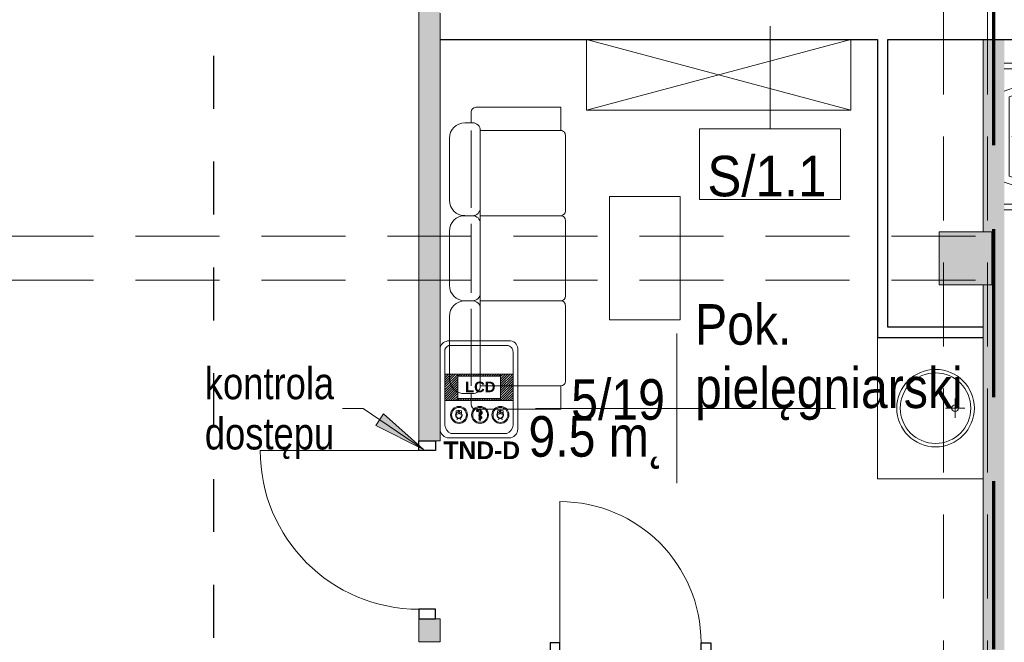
# Model space of a CAD drawing. Header units: centimetres. Extents: x -1316 to 21770, y -8842 to 3590.
# Tile 91 of 125: x -549 to 9, y 2111 to 2464. Entities that reach past the tile are written whole.
import ezdxf

# ---------------------------------------------------------------- set-up
doc = ezdxf.new("R2010")
doc.units = ezdxf.units.CM
for name, pattern in [('Dash', [60, 30, -30]), ('Długa kreska', [142.875, 95.25, -47.625]), ('Ukryte', [71.438, 47.625, -23.813])]:
    doc.linetypes.add(name, pattern=pattern)
for name, color, linetype, lineweight in [('A-AREA-IDEN', 2, 'Continuous', 13), ('A-DETL', 90, 'Continuous', 9), ('A-DETL-GENF', 92, 'Continuous', 9), ('A-DETL-HDLN', 90, 'Ukryte', 9), ('A-DETL-MEDM', 33, 'Continuous', 13), ('A-DOOR', 31, 'Continuous', 13), ('A-WALL', 113, 'Continuous', 13), ('A-WALL-IDEN', 211, 'Continuous', 13), ('A-WALL-PATT', 111, 'Continuous', 13), ('G-ANNO-TEXT', 231, 'Continuous', 13), ('I-FURN', 30, 'Continuous', 9), ('P-SANR-FIXT', 6, 'Continuous', 9), ('PRZYW_Elementy_inst_przyw', 7, 'Continuous', 9), ('Q-SPCQ', 91, 'Continuous', 9), ('S-COLS', 52, 'Continuous', 13)]:
    doc.layers.add(name, color=color, linetype=linetype, lineweight=lineweight)
doc.styles.add('adam', font='arialbd.ttf')
doc.styles.add('Arial Narrow_6', font='ARIALN.TTF', dxfattribs={"height": 18})
doc.styles.add('Arial_11', font='arial.ttf', dxfattribs={"width": 0.85, "height": 23})
doc.styles.add('Arial_12', font='arial.ttf', dxfattribs={"width": 0.9, "height": 23})

# ---------------------------------------------------------------- blocks, each defined once
blk = doc.blocks.new('M_Concrete-Square-Column - 300 x 300mm-1794508-5_piętro III __10_50 m_ - stan projektowany')
at = {"layer": 'S-COLS', "lineweight": 9}
blk.add_hatch(color=254, dxfattribs=at).paths.add_polyline_path([(15, -15), (15, 15), (-15, 15), (-15, -15)], flags=0)
for p, q in [((15, 15), (-15, 15)), ((-15, 15), (-15, -15)), ((15, -15), (15, 15)), ((-15, -15), (15, -15))]:
    blk.add_line(p, q, dxfattribs=at)
blk = doc.blocks.new('Blat - Blat-1344448-5_piętro III __10_50 m_ - stan projektowany')
at = {"layer": 'I-FURN'}
for p, q in [((80, 0), (80, 60)), ((0, 0), (80, 0))]:
    blk.add_line(p, q, dxfattribs=at)
blk = doc.blocks.new('Blat - Blat-1245948-5_piętro III __10_50 m_ - stan projektowany')
at = {"layer": 'I-FURN'}
for p, q in [((0, 40), (0, 0)), ((70, 40), (0, 40)), ((70, 0), (70, 40)), ((0, 0), (70, 0))]:
    blk.add_line(p, q, dxfattribs=at)
blk = doc.blocks.new('DRZWI 1S - automatyczna etykieta - Drzwi 80 _łazienkowe_-2364317-5_piętro III __10_50 m_ - stan projektowany')
at = {"layer": 'A-DETL-GENF'}
for p, q in [((-45.5, 2), (-40, 2)), ((-45.5, -7.5), (-45.5, 2)), ((-40, 2), (-40, -7.5)), ((40, 2), (45.5, 2)), ((40, -7.5), (40, 2)), ((45.5, 2), (45.5, -7.5)), ((-40, -7.5), (-45.5, -7.5)), ((45.5, -7.5), (40, -7.5))]:
    blk.add_line(p, q, dxfattribs=at)
at = {"layer": 'A-DETL-MEDM', "lineweight": 25}
for p, q in [((-45.5, -7.5), (-45.5, 2)), ((-45.5, 2), (-40, 2)), ((-40, 2), (-40, -7.5)), ((40, 2), (40, -7.5)), ((45.5, 2), (40, 2)), ((45.5, -7.5), (45.5, 2)), ((-40, -7.5), (-45.5, -7.5)), ((40, -7.5), (45.5, -7.5))]:
    blk.add_line(p, q, dxfattribs=at)
at = {"layer": 'A-DOOR'}
blk.add_line((40, -7.5), (40, -87.5), dxfattribs=at)
blk.add_arc((40, -7.5), 80, 180, 270, dxfattribs=at)
blk = doc.blocks.new('umywalka okrągła d _44cm stal nierdzewna - Type 1-2178342-5_piętro III __10_50 m_ - stan projektowany')
at = {"layer": 'P-SANR-FIXT'}
for p, q in [((12.5, 16.43), (12.5, 27.43)), ((7, 21.93), (18, 21.93))]:
    blk.add_line(p, q, dxfattribs=at)
for centre, radius in [((12.5, 33), 22), ((12.5, 33), 20), ((12.5, 21.93), 1.9)]:
    blk.add_circle(centre, radius, dxfattribs=at)
blk = doc.blocks.new('umywalka dla N_65x56 koło - Type 1-1264895-5_piętro III __10_50 m_ - stan projektowany')
at = {"layer": 'P-SANR-FIXT'}
for p, q in [((-29.1, 64.4), (-29.1, 6)), ((-25.9, 64.4), (-25.9, 6)), ((-11.49, 61.58), (-14.43, 59.97)), ((-7.9, 62.01), (-11.49, 61.58)), ((-3.96, 61.28), (-7.9, 62.01)), ((32.9, 62.01), (28.96, 61.28)), ((36.49, 61.58), (32.9, 62.01)), ((39.43, 59.97), (36.49, 61.58)), ((50.9, 64.4), (50.9, 6)), ((54.1, 6), (54.1, 64.4)), ((-16.38, 57.12), (-18.22, 51.51)), ((-14.43, 59.97), (-16.38, 57.12)), ((-8.14, 58.51), (-3.44, 57.63)), ((-1.14, 60.72), (-3.96, 61.28)), ((-3.44, 57.63), (1.64, 57.08)), ((3.08, 60.29), (-1.14, 60.72)), ((6.84, 56.17), (1.52, 55.04)), ((1.64, 57.08), (6.99, 56.74)), ((7.9, 60.04), (3.08, 60.29)), ((12.52, 56.56), (6.84, 56.17)), ((6.99, 56.74), (12.48, 56.52)), ((12.5, 60.01), (7.9, 60.04)), ((12.48, 56.52), (17.98, 56.74)), ((17.1, 60.04), (12.5, 60.01)), ((18.18, 56.17), (12.52, 56.56)), ((21.92, 60.29), (17.1, 60.04)), ((17.98, 56.74), (23.33, 57.08)), ((23.49, 55.04), (18.18, 56.17)), ((26.14, 60.72), (21.92, 60.29)), ((23.33, 57.08), (28.41, 57.63)), ((28.96, 61.28), (26.14, 60.72)), ((28.41, 57.63), (33.11, 58.51)), ((41.38, 57.12), (39.43, 59.97)), ((43.22, 51.51), (41.38, 57.12)), ((-18.22, 51.51), (-19.42, 45.69)), ((-13.17, 55.28), (-15.64, 44.98)), ((-7.59, 50.79), (-11.11, 47.81)), ((-3.33, 53.22), (-7.59, 50.79)), ((1.52, 55.04), (-3.33, 53.22)), ((28.31, 53.22), (23.49, 55.04)), ((32.54, 50.79), (28.31, 53.22)), ((36.03, 47.81), (32.54, 50.79)), ((40.64, 44.98), (38.17, 55.28)), ((44.42, 45.69), (43.22, 51.51)), ((-19.42, 45.69), (-19.97, 39.64)), ((-15.64, 44.98), (-15.95, 33.74)), ((-11.11, 47.81), (-13.79, 44.33)), ((38.68, 44.33), (36.03, 47.81)), ((40.95, 33.74), (40.64, 44.98)), ((44.97, 39.64), (44.42, 45.69)), ((-19.97, 39.64), (-19.89, 33.38)), ((-15.49, 40.42), (-16.08, 36.14)), ((-13.79, 44.33), (-15.49, 40.42)), ((40.36, 40.42), (38.68, 44.33)), ((40.95, 36.14), (40.36, 40.42)), ((44.89, 33.38), (44.97, 39.64)), ((-16.08, 36.14), (-15.49, 31.83)), ((-15.95, 33.74), (-14.09, 21.65)), ((39.09, 21.65), (40.95, 33.74)), ((40.36, 31.83), (40.95, 36.14)), ((-19.89, 33.38), (-19.18, 26.89)), ((-15.49, 31.83), (-13.8, 28.22)), ((-13.8, 28.22), (-11.14, 25.26)), ((9.85, 27.66), (11.04, 28.47)), ((11.04, 28.47), (12.5, 28.76)), ((12.5, 30.26), (12.5, 19.76)), ((12.5, 28.76), (13.96, 28.47)), ((13.96, 28.47), (15.15, 27.66)), ((36.01, 25.26), (38.67, 28.22)), ((38.67, 28.22), (40.36, 31.83)), ((44.18, 26.89), (44.89, 33.38)), ((-19.18, 26.89), (-17.85, 20.17)), ((-7.38, 21.71), (-11.89, 24.74)), ((-11.14, 25.26), (-7.63, 22.92)), ((-7.63, 22.92), (-3.39, 21.17)), ((7.16, 25.01), (17.84, 25.01)), ((8.75, 25.01), (9.04, 26.47)), ((9.04, 23.56), (8.75, 25.01)), ((9.04, 26.47), (9.85, 27.66)), ((9.85, 22.36), (9.04, 23.56)), ((11.04, 21.56), (9.85, 22.36)), ((10.2, 25.01), (10.38, 25.91)), ((10.38, 24.12), (10.2, 25.01)), ((10.38, 25.91), (10.87, 26.64)), ((10.87, 23.39), (10.38, 24.12)), ((10.87, 26.64), (11.61, 27.13)), ((11.61, 22.89), (10.87, 23.39)), ((11.61, 27.13), (12.5, 27.31)), ((12.5, 22.71), (11.61, 22.89)), ((12.5, 27.31), (13.39, 27.13)), ((13.39, 22.89), (12.5, 22.71)), ((13.39, 27.13), (14.13, 26.64)), ((14.13, 23.39), (13.39, 22.89)), ((15.15, 22.36), (13.96, 21.56)), ((14.13, 26.64), (14.62, 25.91)), ((14.62, 24.12), (14.13, 23.39)), ((14.62, 25.91), (14.8, 25.01)), ((14.8, 25.01), (14.62, 24.12)), ((15.15, 27.66), (15.96, 26.47)), ((15.96, 23.56), (15.15, 22.36)), ((15.96, 26.47), (16.25, 25.01)), ((16.25, 25.01), (15.96, 23.56)), ((28.26, 21.17), (32.5, 22.92)), ((36.76, 24.74), (32.25, 21.71)), ((32.5, 22.92), (36.01, 25.26)), ((42.85, 20.17), (44.18, 26.89)), ((-17.85, 20.17), (-15.89, 13.2)), ((-14.09, 21.65), (-10.01, 8.8)), ((-1.64, 19.63), (-7.38, 21.71)), ((-3.39, 21.17), (1.45, 19.96)), ((5.06, 18.42), (-1.64, 19.63)), ((1.45, 19.96), (6.76, 19.26)), ((12.43, 18.04), (5.06, 18.42)), ((6.76, 19.26), (12.43, 19.04)), ((12.5, 21.26), (11.04, 21.56)), ((12.43, 19.04), (18.1, 19.26)), ((19.81, 18.42), (12.43, 18.04)), ((13.96, 21.56), (12.5, 21.26)), ((18.1, 19.26), (23.42, 19.96)), ((26.51, 19.63), (19.81, 18.42)), ((23.42, 19.96), (28.26, 21.17)), ((32.25, 21.71), (26.51, 19.63)), ((35.01, 8.8), (39.09, 21.65)), ((40.89, 13.2), (42.85, 20.17)), ((-15.89, 13.2), (-13.31, 6)), ((15.75, 13.48), (9.25, 13.48)), ((10.75, 13.48), (10.89, 14.16)), ((10.89, 12.8), (10.75, 13.48)), ((10.89, 14.16), (11.26, 14.71)), ((11.26, 12.24), (10.89, 12.8)), ((11.26, 14.71), (11.82, 15.09)), ((11.82, 11.86), (11.26, 12.24)), ((11.82, 15.09), (12.5, 15.23)), ((12.5, 11.72), (11.82, 11.86)), ((12.5, 16.73), (12.5, 10.22)), ((12.5, 15.23), (13.18, 15.09)), ((13.18, 11.86), (12.5, 11.72)), ((13.18, 15.09), (13.74, 14.71)), ((13.74, 12.24), (13.18, 11.86)), ((13.74, 14.71), (14.11, 14.16)), ((14.11, 12.8), (13.74, 12.24)), ((14.11, 14.16), (14.25, 13.48)), ((14.25, 13.48), (14.11, 12.8)), ((38.31, 6), (40.89, 13.2)), ((-10.01, 8.8), (12.5, 8.8)), ((12.5, 8.8), (35.01, 8.8))]:
    blk.add_line(p, q, dxfattribs=at)
for centre in [(-27.5, 64.4), (52.5, 64.4)]:
    blk.add_arc(centre, 1.6, 360, 180, dxfattribs=at)
blk = doc.blocks.new('kanapa 3 siedziska - kanapa-819259-5_piętro III __10_50 m_ - stan projektowany')
at = {"layer": 'I-FURN'}
for p, q in [((-68.01, 33.89), (-32.91, 33.89)), ((-15.36, 33.89), (15.36, 33.89)), ((32.91, 33.89), (68.01, 33.89)), ((-76.78, 20.72), (-76.78, 25.11)), ((-24.13, 25.11), (-24.13, 20.72)), ((24.13, 25.11), (24.13, 20.72)), ((76.78, 25.11), (76.78, 20.72)), ((-85.56, -29.29), (-85.56, 18.9)), ((-76.78, 21.53), (-82.92, 21.53)), ((-72.39, 21.53), (-28.68, 21.53)), ((19.58, 21.53), (-19.58, 21.53)), ((28.52, 21.53), (34.66, 21.53)), ((72.39, 21.53), (28.68, 21.53)), ((76.78, 21.53), (82.92, 21.53)), ((85.56, 18.9), (85.56, -29.29)), ((-72.39, 16.34), (-72.39, -29.29)), ((-24.13, 16.34), (-72.39, 16.34)), ((-24.13, 16.34), (-24.13, -29.29)), ((24.13, 16.34), (-24.13, 16.34)), ((72.39, 16.34), (24.13, 16.34)), ((24.13, -29.29), (24.13, 16.34)), ((72.39, -29.29), (72.39, 16.34)), ((-72.39, -29.29), (-85.56, -29.29)), ((-26.76, -31.93), (-69.76, -31.93)), ((-21.5, -31.93), (21.5, -31.93)), ((26.76, -31.93), (69.76, -31.93)), ((85.56, -29.29), (72.39, -29.29))]:
    blk.add_line(p, q, dxfattribs=at)
for centre, radius, start, end in [((-68.01, 25.11), 8.77, 90, 180), ((-32.91, 25.11), 8.77, 0, 90), ((-15.36, 25.11), 8.77, 90, 180), ((15.36, 25.11), 8.77, 360, 90), ((32.91, 25.11), 8.77, 90, 180), ((68.01, 25.11), 8.77, 0, 90), ((-82.92, 18.9), 2.63, 90, 180), ((-72.39, 20.72), 4.39, 180, 270), ((-28.52, 20.72), 4.39, 270, 0), ((-19.74, 20.72), 4.39, 180, 270), ((19.74, 20.72), 4.39, 270, 360), ((28.52, 20.72), 4.39, 180, 270), ((72.39, 20.72), 4.39, 270, 0), ((82.92, 18.9), 2.63, 0, 90), ((-69.76, -29.29), 2.63, 180, 270), ((-26.76, -29.29), 2.63, 270, 0), ((-21.5, -29.29), 2.63, 180, 270), ((21.5, -29.29), 2.63, 270, 0), ((26.76, -29.29), 2.63, 180, 270), ((69.76, -29.29), 2.63, 270, 0)]:
    blk.add_arc(centre, radius, start, end, dxfattribs=at)
blk = doc.blocks.new('Szafa - 40 cm-2361845-5_piętro III __10_50 m_ - stan projektowany')
at = {"layer": 'Q-SPCQ'}
for p, q in [((87.5, 46), (-62.5, 6)), ((-62.5, 46), (87.5, 6)), ((-62.5, 6), (-62.5, 46)), ((-62.5, 46), (87.5, 46)), ((87.5, 46), (87.5, 6))]:
    blk.add_line(p, q, dxfattribs=at)
blk = doc.blocks.new('DRZWI 1S - automatyczna etykieta - Drzwi 90-2321137-5_piętro III __10_50 m_ - stan projektowany')
at = {"layer": 'A-DETL-GENF'}
for p, q in [((-50.5, 6), (-50.5, -3.5)), ((-45, 6), (-50.5, 6)), ((-45, -3.5), (-45, 6)), ((50.5, 6), (45, 6)), ((45, 6), (45, -3.5)), ((50.5, -3.5), (50.5, 6)), ((-50.5, -3.5), (-45, -3.5)), ((45, -3.5), (50.5, -3.5))]:
    blk.add_line(p, q, dxfattribs=at)
at = {"layer": 'A-DETL-MEDM', "lineweight": 25}
for p, q in [((-45, 6), (-50.5, 6)), ((-50.5, 6), (-50.5, -3.5)), ((-45, -3.5), (-45, 6)), ((45, -3.5), (45, 6)), ((45, 6), (50.5, 6)), ((50.5, 6), (50.5, -3.5)), ((-50.5, -3.5), (-45, -3.5)), ((50.5, -3.5), (45, -3.5))]:
    blk.add_line(p, q, dxfattribs=at)
at = {"layer": 'A-DOOR'}
blk.add_line((45, 6), (45, 96), dxfattribs=at)
blk.add_arc((45, 6), 90, 90, 180, dxfattribs=at)
blk = doc.blocks.new('METKA_POMIESZCZENIA2 - Rozbudowana - bez ramki-2396678-5_piętro III __10_50 m_ - stan projektowany')
at = {"layer": 'A-AREA-IDEN'}
for p, q in [((0, 0.425), (0, 0)), ((0.0976, 0), (-0.8, 0)), ((-0.8, 0), (0.9, 0)), ((0, 0), (0, -0.425))]:
    blk.add_line(p, q, dxfattribs=at)
blk = doc.blocks.new('ET sciana_AT7 - 10mm-2270614-5_piętro III __10_50 m_ - stan projektowany')
at = {"layer": 'A-WALL-IDEN'}
for p, q in [((-0.4, 0.196875), (0.4, 0.196875)), ((-0.4, -0.203125), (-0.4, 0.196875)), ((0.4, 0.196875), (0.4, -0.203125)), ((-0.4, -0.203125), (0.4, -0.203125))]:
    blk.add_line(p, q, dxfattribs=at)
blk = doc.blocks.new('Ikona')
at = {"layer": 'PRZYW_Elementy_inst_przyw'}
h = blk.add_hatch(color=1, dxfattribs=at)
h.dxf.hatch_style = 1
h.paths.add_polyline_path([(-1065.97, 3801.31), (-1066.17, 3801.31), (-1066.17, 3801.08), (-1065.97, 3801.08)])
h.paths.add_polyline_path([(-1065.97, 3801.08), (-1066.17, 3801.08), (-1066.17, 3800.87), (-1065.97, 3800.87)])
h.paths.add_polyline_path([(-1065.74, 3801.08), (-1065.97, 3801.08), (-1065.97, 3800.87), (-1065.74, 3800.87)])
h.paths.add_polyline_path([(-1066.17, 3801.08), (-1066.41, 3801.08), (-1066.41, 3800.87), (-1066.17, 3800.87)])
h.paths.add_polyline_path([(-1065.97, 3800.87), (-1066.17, 3800.87), (-1066.17, 3800.64), (-1065.97, 3800.64)])
at = {"layer": 'PRZYW_Elementy_inst_przyw', "color": 1}
for p, q in [((-1067.65, 3799.71), (-1067.65, 3801.21)), ((-1064.49, 3799.71), (-1064.49, 3801.21))]:
    blk.add_line(p, q, dxfattribs=at)
for points in [[(-1065.74, 3801.08), (-1065.74, 3800.87), (-1066.41, 3800.87), (-1066.41, 3801.08)], [(-1066.17, 3801.31), (-1065.97, 3801.31), (-1065.97, 3800.64), (-1066.17, 3800.64)]]:
    blk.add_lwpolyline(points, close=True, dxfattribs=at)
for centre, radius, start, end in [((-1066.07, 3798.74), 1.85, 31.7978, 276.8309), ((-1066.06, 3798.68), 1.6, 156.7793, 23.2207), ((-1066.07, 3798.03), 3.55, 63.5398, 116.4602), ((-1066.07, 3798.72), 1.65, 89.6447, 89.8927), ((-1066.08, 3798.74), 1.86, 277.2029, 31.4258), ((-1066.07, 3795.45), 1.43, 32.8175, 147.1825)]:
    blk.add_arc(centre, radius, start, end, dxfattribs=at)
at = {"layer": 'PRZYW_Elementy_inst_przyw', "color": 1, "lineweight": 5}
for centre, start, end in [((-1067.2, 3800.4), 253.1892, 358.3615), ((-1064.92, 3800.4), 181.6385, 286.8108)]:
    blk.add_arc(centre, 1.14, start, end, dxfattribs=at)
blk = doc.blocks.new('Ikona2')
at = {"layer": 'PRZYW_Elementy_inst_przyw'}
h = blk.add_hatch(color=106, dxfattribs=at)
h.dxf.hatch_style = 1
h.paths.add_polyline_path([(0.1, -0.27), (-0.1, -0.27), (-0.1, -0.5), (0.1, -0.5)])
h.paths.add_polyline_path([(0.1, -0.5), (-0.1, -0.5), (-0.1, -0.7), (0.1, -0.7)])
h.paths.add_polyline_path([(0.34, -0.5), (0.1, -0.5), (0.1, -0.7), (0.34, -0.7)])
h.paths.add_polyline_path([(-0.1, -0.5), (-0.34, -0.5), (-0.34, -0.7), (-0.1, -0.7)])
h.paths.add_polyline_path([(0.1, -0.7), (-0.1, -0.7), (-0.1, -0.94), (0.1, -0.94)])
at = {"layer": 'PRZYW_Elementy_inst_przyw', "color": 106}
for p, q in [((-1.58, -1.86), (-1.58, -0.37)), ((1.58, -1.86), (1.58, -0.37))]:
    blk.add_line(p, q, dxfattribs=at)
for points in [[(0.34, -0.5), (0.34, -0.7), (-0.34, -0.7), (-0.34, -0.5)], [(-0.1, -0.27), (0.1, -0.27), (0.1, -0.94), (-0.1, -0.94)]]:
    blk.add_lwpolyline(points, close=True, dxfattribs=at)
for centre, radius, start, end in [((0, -3.55), 3.55, 63.5398, 116.4602), ((0, -2.84), 1.85, 31.7978, 276.8309), ((0.01, -2.9), 1.6, 156.7793, 23.2207), ((0, -6.13), 1.43, 32.8175, 147.1825), ((0, -2.85), 1.65, 89.6447, 89.8927), ((-0.01, -2.84), 1.86, 277.2029, 31.4258)]:
    blk.add_arc(centre, radius, start, end, dxfattribs=at)
at = {"layer": 'PRZYW_Elementy_inst_przyw', "color": 106, "lineweight": 5}
for centre, start, end in [((-1.13, -1.18), 253.1892, 358.3615), ((1.15, -1.18), 181.6385, 286.8108)]:
    blk.add_arc(centre, 1.14, start, end, dxfattribs=at)
blk = doc.blocks.new('Ikona3')
at = {"layer": 'PRZYW_Elementy_inst_przyw', "linetype": 'Continuous', "lineweight": -3}
h = blk.add_hatch(color=5, dxfattribs=at)
h.dxf.hatch_style = 1
h.paths.add_polyline_path([(-1.73, 2.35, 1), (-1.83, 2.35, 1)])
at = {"layer": 'PRZYW_Elementy_inst_przyw', "color": 5, "linetype": 'Continuous', "lineweight": -3}
for p, q in [((-0.41, 0.15), (-0.52, 2.82)), ((0.26, -2), (0.33, 0.04)), ((0.34, 0.34), (0.42, 2.81)), ((-0.31, -2.18), (-0.4, -0.11)), ((-0.28, -2.87), (-0.3, -2.4)), ((0.24, -2.82), (0.26, -2.2))]:
    blk.add_line(p, q, dxfattribs=at)
blk.add_circle((-1.78, 2.35), 0.0516, dxfattribs=at)
for centre, radius, start, end in [((-0.05, 2.82), 0.471, 358.1686, 184.9023), ((-0.02, -2.82), 0.261, 174.7396, 0)]:
    blk.add_arc(centre, radius, start, end, dxfattribs=at)
for points, knots in [([(-1.91, 2.45), (-2.21, 2.19), (-1.95, 1.93), (-1.49, 2.08), (-1.14, 2.23), (-0.78, 2.25), (-0.54, 2.25), (-0.5, 2.25)], [0, 0, 0, 0, 1, 2, 3, 4, 4.194115, 4.194115, 4.194115, 4.194115]), ([(-0.52, 2.61), (-0.71, 2.63), (-1.15, 2.62), (-1.62, 2.57), (-1.91, 2.45)], [33.18608, 33.18608, 33.18608, 33.18608, 34, 35, 35, 35, 35]), ([(0.39, 2), (0.47, 1.94), (0.72, 1.71), (0.97, 1.04), (0.57, 0.39), (-0.05, 0.18), (-0.75, 0.15), (-0.81, -0.48), (-0.51, -0.81), (-0.36, -0.91)], [5.600866, 5.600866, 5.600866, 5.600866, 6, 7, 8, 9, 10, 11, 11.652812, 11.652812, 11.652812, 11.652812]), ([(-0.38, -0.55), (-0.47, -0.47), (-0.57, -0.32), (-0.45, -0.09), (-0.13, -0.01), (0.69, 0.06), (1.06, 0.57), (1.2, 1.06), (1.12, 1.6), (0.89, 2.07), (0.58, 2.27), (0.4, 2.35)], [23.027734, 23.027734, 23.027734, 23.027734, 24, 25, 26, 27, 28, 29, 30, 31, 31.881372, 31.881372, 31.881372, 31.881372]), ([(0.29, -1.23), (0.4, -1.27), (0.71, -1.41), (0.84, -1.91), (-0.78, -2.28), (-0.78, -2.4), (-0.57, -2.53), (0.82, -1.98), (0.98, -1.87), (0.97, -1.5), (0.83, -1.21), (0.45, -1.03), (0.3, -0.95)], [12.540236, 12.540236, 12.540236, 12.540236, 13, 14, 15, 16, 17, 18, 19, 20, 21, 21.659954, 21.659954, 21.659954, 21.659954])]:
    blk.add_open_spline(points, degree=3, knots=knots, dxfattribs=at)
blk = doc.blocks.new('TND-D')
at = {"layer": 'PRZYW_Elementy_inst_przyw', "lineweight": 5}
h = blk.add_hatch(dxfattribs=at)
h.set_pattern_fill('ANSI31', color=252, scale=0.3, style=0)
h.set_pattern_definition([(45, (970.1471, -3940.1483), (-0.6735192, 0.6735192), [])])
h.paths.add_polyline_path([(-19.38, -18.84), (-12, -18.84), (-12, -20.06), (-12, -32.68), (-12, -33.91), (-19.38, -33.91)])
h.paths.add_polyline_path([(-12, -18.84), (12.27, -18.84), (12.27, -20.06), (-12, -20.06)])
h.paths.add_polyline_path([(-12, -32.68), (12.27, -32.68), (12.27, -33.91), (-12, -33.91)])
h.paths.add_polyline_path([(12.27, -18.84), (19.33, -18.84), (19.33, -33.91), (12.27, -33.91), (12.27, -32.68), (12.27, -20.06)])
at = {"layer": 'PRZYW_Elementy_inst_przyw', "color": 252, "lineweight": 5}
for p, q in [((-12, -20.06), (-12, -18.84)), ((12.27, -20.06), (12.27, -18.84)), ((-12, -33.91), (-12, -32.68)), ((12.27, -33.91), (12.27, -32.68))]:
    blk.add_line(p, q, dxfattribs=at)
at = {"layer": 'PRZYW_Elementy_inst_przyw', "lineweight": 5}
for p, q in [((-12, -20.06), (12.27, -20.06)), ((-12, -32.68), (12.27, -32.68))]:
    blk.add_line(p, q, dxfattribs=at)
for points in [[(17.04, -55.03), (-17.04, -55.03, -0.414214), (-22.04, -50.03), (-22.04, -3.61, -0.312333), (-17.04, 0), (17.04, 0, -0.414214), (22.04, -4.35), (22.04, -50.03, -0.414214)], [(15.86, -52.47), (-15.86, -52.47, -0.282848), (-19.38, -47.81), (-19.38, -4.93, -0.342111), (-15.86, -2.62), (15.86, -2.62, -0.414214), (19.33, -6.42), (19.33, -47.81, -0.292402)]]:
    blk.add_lwpolyline(points, format="xyb", close=True, dxfattribs=at)
for points in [[(-19.38, -18.84), (19.33, -18.84), (19.33, -33.91), (-19.38, -33.91)], [(-12, -20.06), (12.27, -20.06), (12.27, -32.68), (-12, -32.68)]]:
    blk.add_lwpolyline(points, close=True, dxfattribs=at)
for centre, radius in [((-11.3, -42), 4.8), ((-11.3, -42), 4.22), ((0.59, -42), 4.8), ((0.66, -41.97), 4.22), ((12.19, -42), 4.8), ((12.19, -42), 4.22)]:
    blk.add_circle(centre, radius, dxfattribs=at)
for name, p in [('Ikona3', (0.66, -41.97)), ('Ikona', (1054.66, -3840.91)), ('Ikona2', (12.07, -39.33))]:
    blk.add_blockref(name, p, dxfattribs=at)
at = {"layer": 'PRZYW_Elementy_inst_przyw', "lineweight": 5, "attachment_point": 1, "style": 'adam'}
for s, insert, char_height, width in [('{\\H2.4x;\\C152;LCD}', (-7.86, -23.13), 2.5, 19.389), ('\\pxt1;{\\H1.6667x; TND-D}', (-24.02, -57.06), 6, 55.9585)]:
    blk.add_mtext(s, dxfattribs=dict(at, insert=insert, char_height=char_height, width=width))

msp = doc.modelspace()

# ---------------------------------------------------------------- hatches: boundary and pattern name
at = {"layer": 'A-WALL-PATT'}
h = msp.add_hatch(color=9, dxfattribs=at)
h.paths.add_polyline_path([(-322.62, 2110.83), (-310.62, 2110.83), (-310.62, 2123.83), (-322.62, 2123.83)], flags=0)
h.paths.add_polyline_path([(-322.62, 2224.83), (-310.62, 2224.83), (-310.62, 2542.83), (-322.62, 2542.83), (-322.62, 2265.07)], flags=0)
h.paths.add_polyline_path([(-322.62, 2643.83), (-310.62, 2643.83), (-310.62, 2768.33), (-322.62, 2768.33)], flags=0)
msp.add_hatch(color=9, dxfattribs=at).paths.add_polyline_path([(9.38, 1871.33), (9.38, 2452.33), (-2.62, 2452.33), (-2.62, 2343.33), (2.38, 2343.33), (2.38, 2313.33), (-2.62, 2313.33), (-2.62, 1871.33), (8.49, 1871.33)], flags=0)
at = {"layer": 'G-ANNO-TEXT'}
msp.add_hatch(color=50, dxfattribs=at).paths.add_polyline_path([(-319.97, 2219.95), (-342.61, 2240.02), (-347.04, 2233.48)], flags=0)

# ---------------------------------------------------------------- linework, layer by layer
at = {"layer": 'A-DETL', "linetype": 'Długa kreska', "lineweight": 70}
msp.add_line((3.38, 1678), (3.38, 2853.33), dxfattribs=at)
at = {"layer": 'A-DETL', "linetype": 'Dash', "lineweight": 25}
msp.add_open_spline([(-552.77, 2638.57), (-478.91, 2638.57), (-476.08, 2638.57), (-439.12, 2638.57), (-439.12, 2601.62), (-439.12, 2598.79), (-439.12, 2573.54), (-439.12, 1655.82), (-439.12, 1618.87), (-439.12, 1616.04), (-439.12, 1512.36), (-439.12, 1509.53), (-439.12, 1472.57), (-476.08, 1472.57), (-478.91, 1472.57), (-555.62, 1472.57)], degree=3, knots=[0, 0, 0, 0, 1.242892, 2.082132, 2.921372, 3.63261, 13.975949, 24.692511, 35.163852, 36.732804, 37.928533, 39.497485, 40.336725, 41.175965, 42.450024, 42.450024, 42.450024, 42.450024], dxfattribs=at)
at = {"layer": 'A-DETL-HDLN'}
for p, q in [((-25.12, 420.83), (-25.12, 2793.33)), ((-0.12, 420.83), (-0.12, 2793.33)), ((-1197.62, 2340.83), (1172.38, 2340.83)), ((-1197.62, 2315.83), (1172.38, 2315.83))]:
    msp.add_line(p, q, dxfattribs=at)
at = {"layer": 'A-WALL', "lineweight": 9}
for p, q in [((-322.62, 2542.83), (-322.62, 2224.83)), ((-310.62, 2224.83), (-310.62, 2452.33)), ((-2.62, 2452.33), (-2.62, 2343.33)), ((-2.62, 2313.33), (-2.62, 2289.33)), ((-2.62, 2283.33), (-2.62, 1863.33)), ((-313.12, 2224.83), (-310.62, 2224.83)), ((-322.62, 2123.83), (-322.62, 2110.83)), ((-310.62, 2123.83), (-313.12, 2123.83)), ((-310.62, 2110.83), (-310.62, 2123.83))]:
    msp.add_line(p, q, dxfattribs=at)
at = {"layer": 'A-WALL'}
for p, q in [((-310.62, 2467.33), (-310.62, 2452.33)), ((-2.62, 2283.33), (-2.62, 2289.33)), ((-322.62, 2110.83), (-310.62, 2110.83))]:
    msp.add_line(p, q, dxfattribs=at)
at = {"layer": 'A-WALL', "color": 7, "lineweight": 25}
for p, q in [((-310.62, 2452.33), (-62.62, 2452.33)), ((-62.62, 2452.33), (-62.62, 2283.33)), ((-56.62, 2452.33), (139.88, 2452.33)), ((-56.62, 2289.33), (-56.62, 2452.33)), ((-2.62, 2289.33), (-56.62, 2289.33)), ((-62.62, 2283.33), (-2.62, 2283.33))]:
    msp.add_line(p, q, dxfattribs=at)
at = {"layer": 'A-WALL-IDEN'}
msp.add_line((-123.45, 2459.83), (-123.45, 2401.61), dxfattribs=at)
at = {"layer": 'G-ANNO-TEXT', "color": 50}
for p, q in [((-354.27, 2243.14), (-365.98, 2243.14)), ((-319.97, 2219.95), (-354.27, 2243.14)), ((-342.61, 2240.02), (-347.04, 2233.48)), ((-319.97, 2219.95), (-342.61, 2240.02)), ((-347.04, 2233.48), (-319.97, 2219.95))]:
    msp.add_line(p, q, dxfattribs=at)

# ---------------------------------------------------------------- block references
at = {"layer": 'A-AREA-IDEN', "xscale": 99.99999999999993, "yscale": 99.99999999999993, "zscale": 99.99999999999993}
msp.add_blockref('METKA_POMIESZCZENIA2 - Rozbudowana - bez ramki-2396678-5_piętro III __10_50 m_ - stan projektowany', (-176.43, 2243.21), dxfattribs=at)
at = {"layer": 'A-DOOR'}
for name, p, rotation in [('DRZWI 1S - automatyczna etykieta - Drzwi 90-2321137-5_piętro III __10_50 m_ - stan projektowany', (-316.62, 2174.33), 89.99999999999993), ('DRZWI 1S - automatyczna etykieta - Drzwi 80 _łazienkowe_-2364317-5_piętro III __10_50 m_ - stan projektowany', (-202.62, 2102.83), 180)]:
    msp.add_blockref(name, p, dxfattribs=dict(at, rotation=rotation))
at = {"layer": 'A-WALL-IDEN', "xscale": 99.99999999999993, "yscale": 99.99999999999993, "zscale": 99.99999999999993}
msp.add_blockref('ET sciana_AT7 - 10mm-2270614-5_piętro III __10_50 m_ - stan projektowany', (-123.45, 2381.92), dxfattribs=at)
at = {"layer": 'I-FURN'}
for name, p, rotation in [('kanapa 3 siedziska - kanapa-819259-5_piętro III __10_50 m_ - stan projektowany', (-271.45, 2328.33), 90.00000000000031), ('Blat - Blat-1245948-5_piętro III __10_50 m_ - stan projektowany', (-174.52, 2293.33), 89.99999999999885), ('Blat - Blat-1344448-5_piętro III __10_50 m_ - stan projektowany', (-62.62, 2283.33), 269.9999999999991)]:
    msp.add_blockref(name, p, dxfattribs=dict(at, rotation=rotation))
at = {"layer": 'P-SANR-FIXT'}
for name, p, rotation in [('umywalka dla N_65x56 koło - Type 1-1264895-5_piętro III __10_50 m_ - stan projektowany', (3.38, 2409.83), 270.0000000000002), ('umywalka okrągła d _44cm stal nierdzewna - Type 1-2178342-5_piętro III __10_50 m_ - stan projektowany', (3.38, 2230.83), 90.00000000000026)]:
    msp.add_blockref(name, p, dxfattribs=dict(at, rotation=rotation))
at = {"layer": 'PRZYW_Elementy_inst_przyw', "color": 150, "lineweight": 5}
msp.add_blockref('TND-D', (-288.55, 2281.5), dxfattribs=at)
at = {"layer": 'Q-SPCQ', "rotation": 180}
msp.add_blockref('Szafa - 40 cm-2361845-5_piętro III __10_50 m_ - stan projektowany', (-140.12, 2458.33), dxfattribs=at)
at = {"layer": 'S-COLS', "lineweight": 9}
msp.add_blockref('M_Concrete-Square-Column - 300 x 300mm-1794508-5_piętro III __10_50 m_ - stan projektowany', (-12.62, 2328.33), dxfattribs=at)

# ---------------------------------------------------------------- texts
at = {"layer": 'A-AREA-IDEN', "color": 0, "char_height": 23, "line_spacing_factor": 0.936439, "style": 'Arial_11'}
for s, insert, width, attachment_point in [('\\pt84.99995,169.9999,255.00008,340.00003,424.99998,509.99993,595.00011,680.00006,765.00001,849.99996,934.99991,1020.00009,1105.00004,1189.99999,1274.99994,1359.99989,1445.00007,1530.00002,1614.99997,1699.99992,1785.0001,1870.00005,1955,2039.99995,2124.9999,2210.00008,2295.00003,2379.99998,2464.99993,2550.00011,2635.00006,2720.00001;Pok.\\Ppielęgniarski', (-166.01, 2236.43), 150.11, 7), ('\\pxqr,t3.69565,7.3913,11.08696,14.78261,18.47826,22.17391,25.86957,29.56522,33.26087,36.95652,40.65217,44.34783,48.04348,51.73913,55.43478,59.13043,62.82609,66.52174,70.21739,73.91304,77.6087,81.30435,85,88.69565,92.3913,96.08696,99.78261,103.47826,107.17391,110.86957,114.56522,118.26087;{5/19}', (-183.09, 2236.43), 52.87, 9), ('\\pt84.99995,169.9999,255.00008,340.00003,424.99998,509.99993,595.00011,680.00006,765.00001,849.99996,934.99991,1020.00009,1105.00004,1189.99999,1274.99994,1359.99989,1445.00007,1530.00002,1614.99997,1699.99992,1785.0001,1870.00005,1955,2039.99995,2124.9999,2210.00008,2295.00003,2379.99998,2464.99993,2550.00011,2635.00006,2720.00001;9.5 m˛', (-183.09, 2238.81), 76.5, 3)]:
    msp.add_mtext(s, dxfattribs=dict(at, insert=insert, width=width, attachment_point=attachment_point))
at = {"layer": 'A-WALL-IDEN', "insert": (-125.26, 2374.76), "char_height": 23, "width": 67.32, "attachment_point": 5, "line_spacing_factor": 0.936439, "style": 'Arial_12'}
msp.add_mtext('\\pxqc,t4.96957,9.93913,14.9087,19.87826,24.84783,29.81739,34.78696,39.75652,44.72609,49.69565,54.66522,59.63478,64.60435,69.57391,74.54348,79.51304,84.48261,89.45217,94.42174,99.3913,104.36087,109.33043,114.3,119.26957,124.23913,129.2087,134.17826,139.14783,144.11739,149.08696,154.05652,159.02609;{S/1.1}', dxfattribs=at)
at = {"layer": 'G-ANNO-TEXT', "color": 7, "insert": (-444.03, 2266.4), "char_height": 18, "width": 73.4, "attachment_point": 1, "line_spacing_factor": 0.949189, "style": 'Arial Narrow_6'}
msp.add_mtext('\\pt127.00008,253.99998,381.00006,507.99996,635.00004,761.99994,889.00002,1015.99992,1143,1270.00008,1396.99998,1524.00006,1650.99996,1778.00004,1904.99994,2032.00002,2158.99992,2286,2413.00008,2539.99998,2667.00006,2793.99996,2921.00004,3047.99994,3175.00002,3301.99992,3429,3556.00008,3682.99998,3810.00006,3936.99996,4064.00004;kontrola dostępu', dxfattribs=at)

doc.saveas('drawing.dxf')
